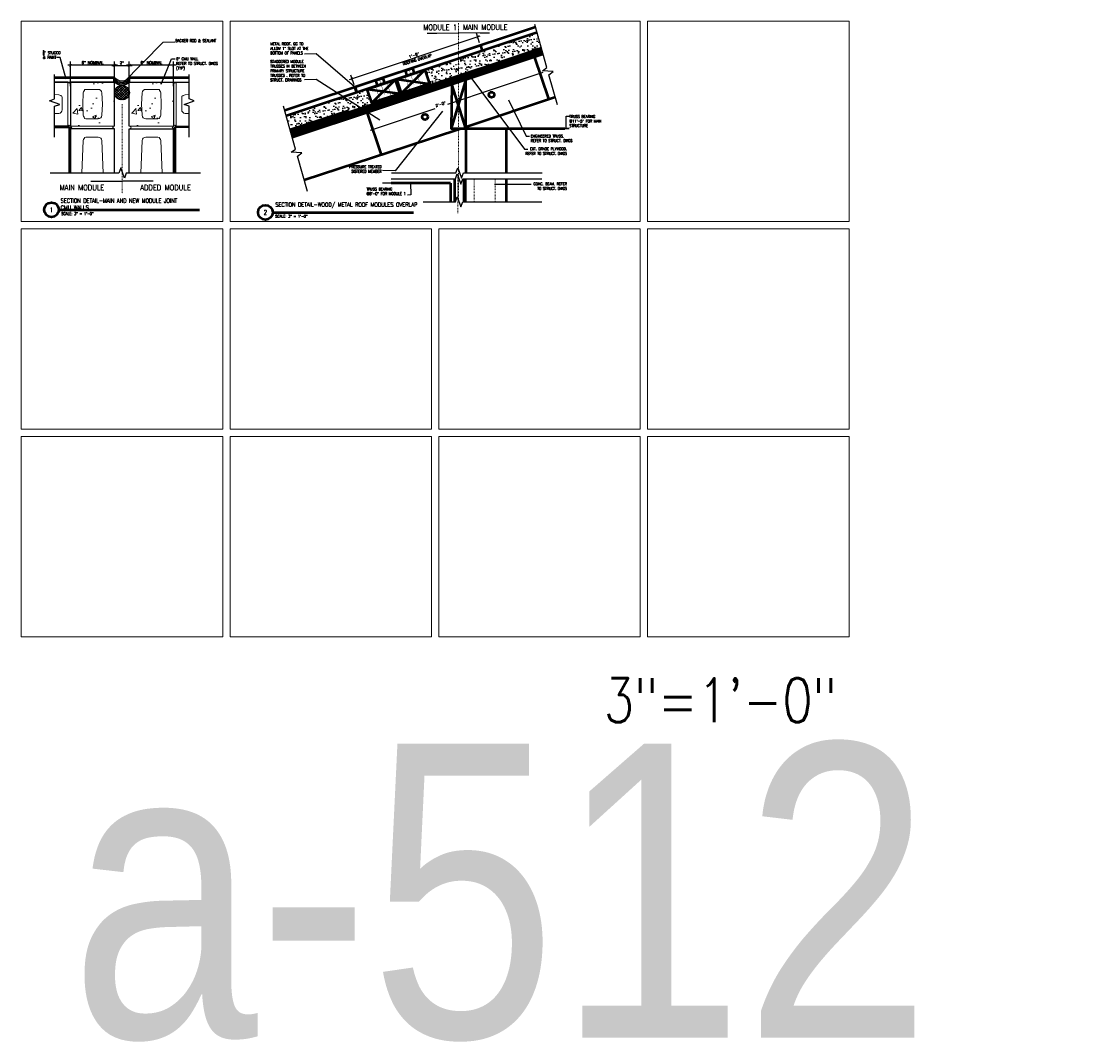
# Model space of a CAD drawing. Header units: inches. Extents: x -3803 to 30266, y -3756 to 4522.
# Tile 31 of 47: x 26851 to 26996, y 3425 to 3564. Entities that reach past the tile are written whole.
import ezdxf

# ---------------------------------------------------------------- set-up
doc = ezdxf.new("R2010")
doc.units = ezdxf.units.IN
doc.header["$LTSCALE"] = 0.011
doc.header["$MEASUREMENT"] = 0
doc.header["$PDMODE"] = 1
doc.linetypes.add('CENTER', pattern=[2, 1.25, -0.25, 0.25, -0.25])
doc.linetypes.add('DGN Style 3', pattern=[2.233833, 1.595595, -0.638238])
doc.layers.get('0').update_dxf_attribs({"linetype": 'CONTINUOUS'})
doc.layers.get('Defpoints').update_dxf_attribs({"linetype": 'CONTINUOUS'})
for name, color, linetype in [('A-elev-8', 8, 'CONTINUOUS'), ('Hatch', 254, 'CONTINUOUS'), ('Object', 7, 'CONTINUOUS'), ('TEXT', 2, 'CONTINUOUS')]:
    doc.layers.add(name, color=color, linetype=linetype)
for name, color, linetype, lineweight in [('A-STAIRS', 3, 'CONTINUOUS', 0), ('A-STRC-IDEN-48', 144, 'CONTINUOUS', 50), ('G-DIM', 9, 'CONTINUOUS', 18), ('G-NOTE', 134, 'CONTINUOUS', 18), ('G-PEN0', 174, 'CONTINUOUS', 13), ('G-PEN1', 214, 'CONTINUOUS', 18), ('G-PEN2', 8, 'CONTINUOUS', 25), ('G-PEN3', 2, 'CONTINUOUS', 35), ('G-PEN4', 4, 'CONTINUOUS', 50), ('Panels', 6, 'CONTINUOUS', 50)]:
    doc.layers.add(name, color=color, linetype=linetype, lineweight=lineweight)
doc.layers.add('MS_NONPLOT', color=7, linetype='CONTINUOUS', lineweight=0, plot=False)
doc.styles.add('ROM_SML_004', font='ROMANS.shx', dxfattribs={"width": 0.8, "height": 0.375})
doc.styles.add('ROMANS', font='romans.shx')
doc.styles.add('ROMANS-LRG', font='romans.shx', dxfattribs={"width": 0.75, "height": 0.1875})
doc.styles.add('ROMANS_SML_012', font='ROMANS.shx', dxfattribs={"width": 0.8, "height": 1.125})
doc.dimstyles.new('DIM_004', dxfattribs={"dimscale": 4, "dimtxt": 0.09375, "dimasz": 0.09375, "dimexe": 0.125, "dimexo": 0.09375, "dimgap": 0.03125, "dimtad": 1, "dimdec": 4, "dimrnd": 0.0625, "dimzin": 15, "dimdsep": 46, "dimlunit": 4, "dimtxsty": 'ROMANS', "dimblk1": 'ARCHTICK', "dimblk2": 'ARCHTICK', "dimsah": 1, "dimcen": 0.0625, "dimdle": 0.09375, "dimclrd": 256, "dimclre": 256, "dimclrt": 134, "dimadec": 0, "dimazin": 0, "dimtfac": 1, "dimtdec": 4, "dimtix": 1, "dimtmove": 2, "dimatfit": 3, "dimldrblk": 'ARCHTICK', "dimfxl": 1, "dimtvp": 1.2, "dimfrac": 2, "dimtolj": 1, "dimtzin": 15, "dimarcsym": 0})
doc.dimstyles.new('DIM_004 Leader', dxfattribs={"dimscale": 4, "dimtxt": 0.09375, "dimasz": 0.09375, "dimexe": 0.125, "dimexo": 0.09375, "dimgap": 0.03125, "dimtad": 0, "dimjust": 2, "dimdec": 4, "dimrnd": 0.0625, "dimzin": 15, "dimdsep": 46, "dimlunit": 4, "dimtxsty": 'ROMANS', "dimcen": 0.0625, "dimdle": 0.09375, "dimclrd": 256, "dimclre": 256, "dimclrt": 256, "dimadec": 0, "dimazin": 0, "dimtfac": 1, "dimtdec": 4, "dimtix": 1, "dimtmove": 2, "dimatfit": 3, "dimfxl": 1, "dimtvp": 1.2, "dimfrac": 2, "dimtolj": 1, "dimtzin": 15, "dimarcsym": 0})

# ---------------------------------------------------------------- blocks, each defined once
blk = doc.blocks.new('_ArchTick')
at = {"color": 0, "linetype": 'ByBlock', "const_width": 0.15}
blk.add_lwpolyline([(-0.5, -0.5), (0.5, 0.5)], dxfattribs=at)
blk = doc.blocks.new('*D240')
at = {"layer": 'Defpoints', "color": 0, "ltscale": 10, "transparency": 16777216}
for p in [(-20.7, -5.99), (-20.7, -9.21), (-14.7, -9.21)]:
    blk.add_point(p, dxfattribs=at)
at = {"layer": 'G-DIM', "lineweight": -2, "ltscale": 10, "transparency": 16777216}
for p, q in [((-20.7, -8.83), (-20.7, -5.49)), ((-14.7, -8.83), (-14.7, -5.49)), ((-14.32, -5.99), (-21.07, -5.99))]:
    blk.add_line(p, q, dxfattribs=at)
at = {"layer": 'G-DIM', "lineweight": -2, "ltscale": 10, "transparency": 16777216, "xscale": 0.375, "yscale": 0.375, "zscale": 0.375, "rotation": 180}
blk.add_blockref('_ArchTick', (-20.7, -5.99), dxfattribs=at)
at = {"layer": 'G-DIM', "lineweight": -2, "ltscale": 10, "transparency": 16777216, "xscale": 0.375, "yscale": 0.375, "zscale": 0.375}
blk.add_blockref('_ArchTick', (-14.7, -5.99), dxfattribs=at)
at = {"layer": 'G-DIM', "color": 134, "ltscale": 10, "transparency": 16777216, "insert": (-17.7, -5.64), "char_height": 0.375, "attachment_point": 5, "style": 'ROMANS'}
blk.add_mtext('\\A1;6" NOMINAL', dxfattribs=at)
blk = doc.blocks.new('*D241')
at = {"layer": 'Defpoints', "color": 0, "ltscale": 10, "transparency": 16777216}
for p in [(-12.7, -6.01), (-14.7, -9.21), (-12.7, -9.21)]:
    blk.add_point(p, dxfattribs=at)
at = {"layer": 'G-DIM', "lineweight": -2, "ltscale": 10, "transparency": 16777216}
for p, q in [((-14.7, -8.83), (-14.7, -5.51)), ((-12.7, -8.83), (-12.7, -5.51)), ((-15.07, -6.01), (-12.32, -6.01))]:
    blk.add_line(p, q, dxfattribs=at)
at = {"layer": 'G-DIM', "lineweight": -2, "ltscale": 10, "transparency": 16777216, "xscale": 0.375, "yscale": 0.375, "zscale": 0.375, "rotation": 180}
blk.add_blockref('_ArchTick', (-14.7, -6.01), dxfattribs=at)
at = {"layer": 'G-DIM', "lineweight": -2, "ltscale": 10, "transparency": 16777216, "xscale": 0.375, "yscale": 0.375, "zscale": 0.375}
blk.add_blockref('_ArchTick', (-12.7, -6.01), dxfattribs=at)
at = {"layer": 'G-DIM', "color": 134, "ltscale": 10, "transparency": 16777216, "insert": (-13.7, -5.66), "char_height": 0.375, "attachment_point": 5, "style": 'ROMANS'}
blk.add_mtext('\\A1;2"', dxfattribs=at)
blk = doc.blocks.new('*D242')
at = {"layer": 'Defpoints', "color": 0, "ltscale": 10, "transparency": 16777216}
for p in [(-12.7, -5.99), (-12.7, -9.21), (-6.7, -9.21)]:
    blk.add_point(p, dxfattribs=at)
at = {"layer": 'G-DIM', "lineweight": -2, "ltscale": 10, "transparency": 16777216}
for p, q in [((-12.7, -8.83), (-12.7, -5.49)), ((-6.7, -8.83), (-6.7, -5.49)), ((-6.33, -5.99), (-13.07, -5.99))]:
    blk.add_line(p, q, dxfattribs=at)
at = {"layer": 'G-DIM', "lineweight": -2, "ltscale": 10, "transparency": 16777216, "xscale": 0.375, "yscale": 0.375, "zscale": 0.375, "rotation": 180}
blk.add_blockref('_ArchTick', (-12.7, -5.99), dxfattribs=at)
at = {"layer": 'G-DIM', "lineweight": -2, "ltscale": 10, "transparency": 16777216, "xscale": 0.375, "yscale": 0.375, "zscale": 0.375}
blk.add_blockref('_ArchTick', (-6.7, -5.99), dxfattribs=at)
at = {"layer": 'G-DIM', "color": 134, "ltscale": 10, "transparency": 16777216, "insert": (-9.7, -5.64), "char_height": 0.375, "attachment_point": 5, "style": 'ROMANS'}
blk.add_mtext('\\A1;6" NOMINAL', dxfattribs=at)
blk = doc.blocks.new('*D307')
at = {"lineweight": -2, "ltscale": 10, "transparency": 16777216}
for p, q in [((26922.12, 3557.42), (26909.17, 3553.1)), ((26921.8, 3557.21), (26921.93, 3556.83)), ((26898.66, 3549.59), (26907.5, 3552.54)), ((26899.04, 3549.61), (26899.17, 3549.23))]:
    blk.add_line(p, q, dxfattribs=at)
at = {"layer": 'Defpoints', "color": 0, "ltscale": 10, "transparency": 16777216}
for p in [(26921.68, 3557.56), (26921.77, 3557.3), (26898.92, 3549.97)]:
    blk.add_point(p, dxfattribs=at)
at = {"lineweight": -2, "ltscale": 10, "transparency": 16777216, "xscale": 0.375, "yscale": 0.375, "zscale": 0.375}
for p, rotation in [((26921.77, 3557.3), 18.4566740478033), ((26899.01, 3549.71), 198.4566740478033)]:
    blk.add_blockref('_ArchTick', p, dxfattribs=dict(at, rotation=rotation))
at = {"color": 134, "ltscale": 10, "transparency": 16777216, "insert": (26908.23, 3553.12), "char_height": 0.375, "attachment_point": 5, "rotation": 18.4567, "style": 'ROMANS'}
blk.add_mtext('\\A1;2\'-0"', dxfattribs=at)
blk = doc.blocks.new('*D308')
at = {"lineweight": -2, "ltscale": 10, "transparency": 16777216}
for p, q in [((26895.82, 3556.48), (26913.61, 3562.41)), ((26913.53, 3561.47), (26913.1, 3562.77)), ((26896.45, 3555.78), (26896.02, 3557.07))]:
    blk.add_line(p, q, dxfattribs=at)
at = {"layer": 'Defpoints', "color": 0, "ltscale": 10, "transparency": 16777216}
for p in [(26913.26, 3562.29), (26913.65, 3561.12), (26896.57, 3555.42)]:
    blk.add_point(p, dxfattribs=at)
at = {"lineweight": -2, "ltscale": 10, "transparency": 16777216, "xscale": 0.375, "yscale": 0.375, "zscale": 0.375}
for p, rotation in [((26913.26, 3562.29), 18.43494882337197), ((26896.18, 3556.6), 198.434948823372)]:
    blk.add_blockref('_ArchTick', p, dxfattribs=dict(at, rotation=rotation))
at = {"color": 134, "ltscale": 10, "transparency": 16777216, "insert": (26904.61, 3559.78), "char_height": 0.375, "attachment_point": 5, "rotation": 18.4349, "style": 'ROMANS'}
blk.add_mtext('\\A1;1\'-6"', dxfattribs=at)
blk = doc.blocks.new('T')
at = {"layer": 'A-elev-8', "ltscale": 10, "true_color": 0xc7c8ca}
h = blk.add_hatch(dxfattribs=at)
h.set_pattern_fill('ANSI37', color=9, scale=2)
h.set_pattern_definition([(45, (-33031.81022, -3562.8569), (-0.1767766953, 0.1767766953), []), (135, (-33031.81022, -3562.8569), (-0.1767766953, -0.1767766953), [])])
h.paths.add_polyline_path([(-12.70992, -9.91709), (-12.70992, -9.49351, 0.898610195), (-14.68724, -9.7053, 0.898610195)])
at = {"layer": 'G-PEN0'}
h = blk.add_hatch(dxfattribs=at)
h.set_pattern_fill('AR-CONC', color=256, scale=0.75, style=0)
h.set_pattern_definition([(50, (-32138.642, -3674.6086), (5.37945137, -0.470641), [0.5625, -6.1875]), (355, (-32138.642, -3674.6086), (-1.040635, 5.641441), [0.45, -4.95]), (100.451444, (-32138.194, -3674.648), (4.33881635, 5.1707999), [0.4780514, -5.2585658]), (46.1842, (-32138.642, -3673.1086), (8.00431, -1.2413946), [0.84375, -9.28125]), (96.635635, (-32137.975, -3673.212), (7.0099646, 7.3058895), [0.7170776, -7.8878532]), (351.184164, (-32138.642, -3673.1086), (7.0099646, 7.3058895), [0.675, -7.425]), (21, (-32137.892, -3673.4836), (4.4768029, -3.0196417), [0.5625, -6.1875]), (326, (-32137.892, -3673.4836), (1.824865, 5.4386253), [0.45, -4.95]), (71.451445, (-32137.519, -3673.735), (6.3016678, 2.41898365), [0.4780514, -5.2585658]), (37.5, (-32138.6421, -3674.6086), (0.09119891, 2.4967039), [0, -4.89, 0, -5.025, 0, -4.96875]), (7.5, (-32138.6421, -3674.6086), (1.97302153, 2.95808784), [0, -2.865, 0, -4.7775, 0, -1.89375]), (327.5, (-32140.3146, -3674.6086), (4.00366827, -0.16916154), [0, -1.875, 0, -5.85, 0, -7.7625]), (317.5, (-32141.0646, -3674.6086), (4.37389627, 0.75078737), [0, -2.4375, 0, -3.885, 0, -5.5125])])
h.paths.add_polyline_path([(-20.69996, -14.26219), (-14.75067, -14.26809), (-14.75067, -8.26878), (-20.67727, -8.24482)])
h = blk.add_hatch(dxfattribs=at)
h.set_pattern_fill('AR-CONC', color=256, scale=0.75, style=0)
h.set_pattern_definition([(50, (-32130.642, -3674.6086), (5.37945137, -0.470641), [0.5625, -6.1875]), (355, (-32130.642, -3674.6086), (-1.040635, 5.641441), [0.45, -4.95]), (100.451444, (-32130.194, -3674.648), (4.33881635, 5.1707999), [0.4780514, -5.2585658]), (46.1842, (-32130.642, -3673.1086), (8.00431, -1.2413946), [0.84375, -9.28125]), (96.635635, (-32129.975, -3673.212), (7.0099646, 7.3058895), [0.7170776, -7.8878532]), (351.184164, (-32130.642, -3673.1086), (7.0099646, 7.3058895), [0.675, -7.425]), (21, (-32129.892, -3673.4836), (4.4768029, -3.0196417), [0.5625, -6.1875]), (326, (-32129.892, -3673.4836), (1.824865, 5.4386253), [0.45, -4.95]), (71.451445, (-32129.519, -3673.735), (6.3016678, 2.41898365), [0.4780514, -5.2585658]), (37.5, (-32130.6422, -3674.6086), (0.09119891, 2.4967039), [0, -4.89, 0, -5.025, 0, -4.96875]), (7.5, (-32130.6422, -3674.6086), (1.97302153, 2.95808784), [0, -2.865, 0, -4.7775, 0, -1.89375]), (327.5, (-32132.3147, -3674.6086), (4.00366827, -0.16916154), [0, -1.875, 0, -5.85, 0, -7.7625]), (317.5, (-32133.0647, -3674.6086), (4.37389627, 0.75078737), [0, -2.4375, 0, -3.885, 0, -5.5125])])
h.paths.add_polyline_path([(-12.7, -14.26219), (-6.75071, -14.26809), (-6.75071, -8.26878), (-12.67732, -8.24482)])
at = {"ltscale": 10}
for p, q in [((-22.85711, -8.26878), (-14.7, -8.26878)), ((-12.7, -8.26878), (-4.54289, -8.26878))]:
    blk.add_line(p, q, dxfattribs=at)
at = {"layer": 'A-elev-8', "ltscale": 10}
blk.add_circle((-13.68724, -9.7053), 1, dxfattribs=at)
for centre in [(-13.70088, -7.41547), (-13.7, -6.82902), (-13.7, -7.20931), (-13.69539, -7.0352)]:
    blk.add_arc(centre, 1.2899, 219.1717223, 320.8282777, dxfattribs=at)
at = {"layer": 'G-NOTE', "linetype": 'CENTER'}
blk.add_line((-13.67732, -11.26221), (-13.67732, -23.48808), dxfattribs=at)
at = {"layer": 'G-PEN1', "linetype": 'Continuous'}
for p, q in [((-21.08086, -14.26219), (-21.08086, -8.26878)), ((-20.69996, -14.26219), (-20.69996, -8.26878)), ((-20.69996, -8.26878), (-20.69996, -14.26219)), ((-6.70004, -14.26219), (-6.70004, -8.26878)), ((-6.70004, -8.26878), (-6.70004, -14.26219)), ((-6.31914, -14.26219), (-6.31914, -8.26878)), ((-20.69996, -14.26219), (-14.7, -14.26219)), ((-6.70004, -14.26219), (-12.7, -14.26219)), ((-14.84133, -14.64309), (-20.69996, -14.64309)), ((-12.55867, -14.64309), (-6.70004, -14.64309))]:
    blk.add_line(p, q, dxfattribs=at)
at = {"layer": 'G-PEN1'}
for p, q in [((-22.85711, -9.97668), (-22.30525, -9.9992)), ((-22.30525, -9.9992), (-22.1611, -10.03942)), ((-22.1611, -10.03942), (-22.01477, -10.11644)), ((-19.03146, -11.26548), (-18.96953, -9.74839)), ((-18.96953, -9.74839), (-18.92932, -9.60424)), ((-18.92932, -9.60424), (-18.8523, -9.4579)), ((-18.8523, -9.4579), (-18.8105, -9.40268)), ((-18.8105, -9.40268), (-18.78801, -9.30443)), ((-18.78801, -9.30443), (-18.59519, -9.26878)), ((-18.59519, -9.26878), (-16.93001, -9.26878)), ((-16.93001, -9.26878), (-16.75337, -9.30102)), ((-16.75337, -9.30102), (-16.58374, -9.40809)), ((-16.58374, -9.40809), (-16.48067, -9.54353)), ((-16.48067, -9.54353), (-16.43042, -9.74839)), ((-16.43042, -9.74839), (-16.3685, -11.26548)), ((-10.96958, -9.74839), (-11.0315, -11.26548)), ((-10.91933, -9.54353), (-10.96958, -9.74839)), ((-10.81626, -9.40809), (-10.91933, -9.54353)), ((-10.64663, -9.30102), (-10.81626, -9.40809)), ((-10.46999, -9.26878), (-10.64663, -9.30102)), ((-8.80481, -9.26878), (-10.46999, -9.26878)), ((-8.61199, -9.30443), (-8.80481, -9.26878)), ((-8.5895, -9.40268), (-8.61199, -9.30443)), ((-8.5477, -9.4579), (-8.5895, -9.40268)), ((-8.47068, -9.60424), (-8.5477, -9.4579)), ((-8.43047, -9.74839), (-8.47068, -9.60424)), ((-8.36854, -11.26548), (-8.43047, -9.74839)), ((-5.2389, -10.03942), (-5.38523, -10.11644)), ((-5.09475, -9.9992), (-5.2389, -10.03942)), ((-4.54289, -9.97668), (-5.09475, -9.9992)), ((-22.01477, -10.11644), (-21.95954, -10.15824)), ((-21.95954, -10.15824), (-21.86129, -10.18072)), ((-21.86129, -10.18072), (-21.82564, -10.37355)), ((-21.82564, -10.37355), (-21.82564, -12.03873)), ((-19.03146, -11.26548), (-18.96953, -12.78258)), ((-16.43042, -12.78258), (-16.3685, -11.26548)), ((-10.96958, -12.78258), (-11.0315, -11.26548)), ((-8.36854, -11.26548), (-8.43047, -12.78258)), ((-5.53871, -10.18072), (-5.57436, -10.37355)), ((-5.57436, -10.37355), (-5.57436, -12.03873)), ((-5.44046, -10.15824), (-5.53871, -10.18072)), ((-5.38523, -10.11644), (-5.44046, -10.15824)), ((-22.30525, -12.53831), (-22.85711, -12.56084)), ((-22.10039, -12.48807), (-22.30525, -12.53831)), ((-21.96495, -12.385), (-22.10039, -12.48807)), ((-21.85788, -12.21536), (-21.96495, -12.385)), ((-21.82564, -12.03873), (-21.85788, -12.21536)), ((-18.96953, -12.78258), (-18.92932, -12.92673)), ((-18.92932, -12.92673), (-18.8523, -13.07306)), ((-16.58374, -13.12288), (-16.48067, -12.98744)), ((-16.48067, -12.98744), (-16.43042, -12.78258)), ((-10.91933, -12.98744), (-10.96958, -12.78258)), ((-10.81626, -13.12288), (-10.91933, -12.98744)), ((-8.47068, -12.92673), (-8.5477, -13.07306)), ((-8.43047, -12.78258), (-8.47068, -12.92673)), ((-5.57436, -12.03873), (-5.54212, -12.21536)), ((-5.54212, -12.21536), (-5.43505, -12.385)), ((-5.43505, -12.385), (-5.29961, -12.48807)), ((-5.29961, -12.48807), (-5.09475, -12.53831)), ((-5.09475, -12.53831), (-4.54289, -12.56084)), ((-18.8523, -13.07306), (-18.8105, -13.12829)), ((-18.8105, -13.12829), (-18.78801, -13.22654)), ((-18.78801, -13.22654), (-18.59519, -13.26219)), ((-18.59519, -13.26219), (-16.93001, -13.26219)), ((-16.93001, -13.26219), (-16.75337, -13.22995)), ((-16.75337, -13.22995), (-16.58374, -13.12288)), ((-10.64663, -13.22995), (-10.81626, -13.12288)), ((-10.46999, -13.26219), (-10.64663, -13.22995)), ((-8.80481, -13.26219), (-10.46999, -13.26219)), ((-8.61199, -13.22654), (-8.80481, -13.26219)), ((-8.5895, -13.12829), (-8.61199, -13.22654)), ((-8.5477, -13.07306), (-8.5895, -13.12829)), ((-18.8105, -15.90268), (-18.78801, -15.80443)), ((-18.78801, -15.80443), (-18.59519, -15.76878)), ((-18.59519, -15.76878), (-16.93001, -15.76878)), ((-16.93001, -15.76878), (-16.75337, -15.80102)), ((-16.75337, -15.80102), (-16.58374, -15.90809)), ((-10.64663, -15.80102), (-10.81626, -15.90809)), ((-10.46999, -15.76878), (-10.64663, -15.80102)), ((-8.80481, -15.76878), (-10.46999, -15.76878)), ((-8.61199, -15.80443), (-8.80481, -15.76878)), ((-8.5895, -15.90268), (-8.61199, -15.80443)), ((-19.14914, -20.64857), (-18.96953, -16.24839)), ((-18.96953, -16.24839), (-18.92932, -16.10424)), ((-18.92932, -16.10424), (-18.8523, -15.9579)), ((-18.8523, -15.9579), (-18.8105, -15.90268)), ((-16.58374, -15.90809), (-16.48067, -16.04353)), ((-16.48067, -16.04353), (-16.43042, -16.24839)), ((-16.43042, -16.24839), (-16.25082, -20.64857)), ((-10.96958, -16.24839), (-11.14918, -20.64857)), ((-10.91933, -16.04353), (-10.96958, -16.24839)), ((-10.81626, -15.90809), (-10.91933, -16.04353)), ((-8.5477, -15.9579), (-8.5895, -15.90268)), ((-8.47068, -16.10424), (-8.5477, -15.9579)), ((-8.43047, -16.24839), (-8.47068, -16.10424)), ((-8.25086, -20.64857), (-8.43047, -16.24839))]:
    blk.add_line(p, q, dxfattribs=at)
at = {"layer": 'G-PEN2'}
for p, q in [((-21.08086, -8.26878), (-22.85711, -8.26878)), ((-6.31914, -8.26878), (-4.54289, -8.26878)), ((-21.07496, -14.26219), (-22.85711, -14.26219)), ((-6.32504, -14.26219), (-4.54289, -14.26219)), ((-20.69996, -20.64857), (-20.69996, -14.64309)), ((-6.70004, -20.64857), (-6.70004, -14.64309))]:
    blk.add_line(p, q, dxfattribs=at)
at = {"layer": 'G-PEN2', "flags": 128}
for points in [[(-14.7, -14.26219), (-14.7, -8.26219), (-20.69996, -8.26878), (-20.69996, -14.26219)], [(-12.7, -14.26219), (-12.7, -8.26219), (-6.70004, -8.26878), (-6.70004, -14.26219)], [(-14.7, -20.64857), (-14.7, -14.64309), (-20.69996, -14.64309), (-20.69996, -20.64857)], [(-12.7, -20.64857), (-12.7, -14.64309), (-6.70004, -14.64309), (-6.70004, -20.64857)]]:
    blk.add_lwpolyline(points, dxfattribs=at)
at = {"layer": 'G-PEN2'}
for centre, start, end in [((-20.88746, -8.17944), 205.4761012, 334.5238982), ((-6.51254, -8.17944), 205.4761018, 334.5238988), ((-14.75199, -14.45559), 115.4761012, 244.5238982), ((-12.64801, -14.45559), 295.4761018, 64.5238988)]:
    blk.add_arc(centre, 0.2077, start, end, dxfattribs=at)
at = {"layer": 'G-PEN2', "extrusion": (0, 0, -1)}
for centre, start, end in [((20.88746, -14.35152), 25.4761015, 154.5238985), ((20.78929, -14.45559), 115.4761015, 244.5238985), ((6.61071, -14.45559), 295.4761015, 64.5238985), ((6.51254, -14.35152), 25.4761015, 154.5238985)]:
    blk.add_arc(centre, 0.2077, start, end, dxfattribs=at)
at = {"layer": 'G-PEN4', "ltscale": 10}
for p, q in [((-22.85711, -7.64378), (-14.7, -7.64378)), ((-14.7033, -8.26219), (-14.7, -7.64378)), ((-12.7, -7.64378), (-4.54289, -7.64378)), ((-12.7, -8.26878), (-12.7, -7.64378)), ((-22.85746, -14.38719), (-20.82496, -14.39275)), ((-20.82496, -14.39275), (-20.82496, -20.64857)), ((-4.54289, -14.38731), (-6.52967, -14.39275)), ((-6.52967, -14.39275), (-6.52967, -20.64857))]:
    blk.add_line(p, q, dxfattribs=at)
at = {"layer": 'Object', "linetype": 'Continuous'}
for points in [[(-22.85711, -15.77727), (-22.85711, -11.56086), (-22.17024, -11.31086), (-23.54398, -10.81086), (-22.85711, -10.56086), (-22.85711, -7.22863)], [(-4.54289, -15.77727), (-4.54289, -11.56086), (-5.22976, -11.31086), (-3.85602, -10.81086), (-4.54289, -10.56086), (-4.54289, -7.22863)], [(-3.02727, -20.64857), (-13.11778, -20.64857), (-13.36778, -21.33544), (-13.86778, -19.9617), (-14.11778, -20.64857), (-23.48406, -20.64857)]]:
    blk.add_lwpolyline(points, dxfattribs=at)
at = {"layer": 'G-NOTE', "attachment_point": 1, "style": 'ROM_SML_004'}
for s, width, gutter_width, insert, char_height in [('BACKER ROD & SEALANT', 5.8915306, 1.875, (-6.4432, -2.45982), 0.375), ('\\A1;{\\H0.7x;\\S5/8;}" STUCCO\\P& PAINT', 5.8915306, 1.875, (-24.45102, -3.97251), 0.375), ('6" CMU WALL\\PREFER TO STRUCT. DWGS (TYP)', 5.8915306, 1.875, (-6.32886, -4.93305), 0.375), ('MAIN MODULE', 11.7830611, 3.75, (-22.17134, -22.24875), 0.75), ('ADDED MODULE', 11.7830611, 3.75, (-11.21417, -22.25465), 0.75)]:
    blk.add_mtext_dynamic_manual_height_columns(s, width=width, gutter_width=gutter_width, heights=[0], dxfattribs=dict(at, insert=insert, char_height=char_height))
at = {"layer": 'G-DIM', "ltscale": 10}
for base, p1, p2, picture, middle in [((-20.69996, -5.98969), (-14.7, -9.20914), (-20.69996, -9.20914), '*D240', (-17.69998, -5.64148)), ((-12.7, -5.98969), (-6.70004, -9.20914), (-12.7, -9.20914), '*D242', (-9.70002, -5.64148))]:
    dim = blk.add_linear_dim(base=base, p1=p1, p2=p2, text='<> NOMINAL', dimstyle='DIM_004', dxfattribs=at)
    dim.commit()
    dim.dimension.update_dxf_attribs({"geometry": picture, "text_midpoint": middle})
dim = blk.add_linear_dim(base=(-12.7, -6.01055), p1=(-14.7, -9.20914), p2=(-12.7, -9.20914), dimstyle='DIM_004', dxfattribs=at)
dim.commit()
dim.dimension.update_dxf_attribs({"geometry": '*D241', "text_midpoint": (-13.7, -5.66234)})
at = {"layer": 'G-NOTE'}
for points in [[(-13.68698, -8.49914), (-8.11354, -2.82981), (-6.52026, -2.79743)], [(-21.29899, -7.88887), (-22.12447, -4.93973), (-22.61363, -4.93973)], [(-8.3866, -8.54882), (-6.95735, -5.09649), (-6.46819, -5.09649)], [(-9.46219, -21.77089), (-10.75248, -21.77405), (-13.7, -21.74167)]]:
    blk.add_leader(points, dimstyle='DIM_004 Leader', override={"dimgap": 0.03125, "dimtad": 0}, dxfattribs=at)
blk.add_leader([(-17.93781, -21.77089), (-16.64752, -21.77405), (-13.7, -21.74167)], dimstyle='DIM_004 Leader', dxfattribs=at)

msp = doc.modelspace()

# ---------------------------------------------------------------- hatches: boundary and pattern name
at = {"layer": 'A-STAIRS', "ltscale": 10, "true_color": 0xc7c8ca}
h = msp.add_hatch(dxfattribs=at)
h.set_pattern_fill('ANSI31', color=9)
h.set_pattern_definition([(45, (-2854.52695, -238.50855), (-0.08838834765, 0.08838834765), [])])
h.paths.add_polyline_path([(26922.1473518, 3559.9967767), (26921.9464447, 3560.720377), (26887.8455401, 3549.3534088), (26888.0464472, 3548.6298085)])
at = {"layer": 'Hatch', "ltscale": 10, "true_color": 0xc7c8ca}
h = msp.add_hatch(dxfattribs=at)
h.set_pattern_fill('AR-SAND', color=9, scale=0.5)
h.set_pattern_definition([(37.5, (26893.757, 3542.85396), (-0.031497, 0.963412), [0, -0.76, 0, -0.85, 0, -0.8125]), (7.5, (26893.757, 3542.854), (0.88489, 1.411073), [0, -0.41, 0, -0.685, 0, -0.2625]), (327.5, (26893.142, 3542.854), (1.55707, 0.00283), [0, -0.25, 0, -0.9, 0, -1.175]), (317.5, (26893.142, 3542.854), (1.503063, 0.43884), [0, -0.125, 0, -0.59, 0, -0.675])])
h.paths.add_polyline_path([(26906.0579584, 3557.7959232), (26921.3437234, 3562.8911782), (26921.8990389, 3560.891117), (26906.6904139, 3555.8985566)])
h = msp.add_hatch(dxfattribs=at)
h.set_pattern_fill('AR-SAND', color=9, scale=0.5)
h.set_pattern_definition([(37.5, (26870.6446, 3535.1498), (-0.031497, 0.963412), [0, -0.76, 0, -0.85, 0, -0.8125]), (7.5, (26870.6446, 3535.1498), (0.88489, 1.411073), [0, -0.41, 0, -0.685, 0, -0.2625]), (327.5, (26870.0296, 3535.1498), (1.55707, 0.00283), [0, -0.25, 0, -0.9, 0, -1.175]), (317.5, (26870.0296, 3535.1498), (1.503063, 0.43884), [0, -0.125, 0, -0.59, 0, -0.675])])
h.paths.add_polyline_path([(26887.2428188, 3551.52421), (26898.2313212, 3555.1870441), (26898.7866366, 3553.1869829), (26887.7700859, 3549.6251699)])

# ---------------------------------------------------------------- linework, layer by layer
at = {"color": 3, "ltscale": 10}
for p, q in [((26887.8455401, 3549.3534088), (26921.9464447, 3560.720377)), ((26911.9684602, 3556.6038128), (26922.1473518, 3559.9967767))]:
    msp.add_line(p, q, dxfattribs=at)
at = {"ltscale": 10}
msp.add_line((26911.6482035, 3550.0665392), (26911.6482035, 3543.7691522), dxfattribs=at)
at = {"layer": 'A-STRC-IDEN-48'}
for p, q in [((26856.290929, 3538.7619555), (26875.4286752, 3538.7619555)), ((26885.3898124, 3538.4074307), (26904.5275586, 3538.4074307))]:
    msp.add_line(p, q, dxfattribs=at)
for centre in [(26855.290929, 3538.7619555), (26884.3898124, 3538.4074307)]:
    msp.add_circle(centre, 1, dxfattribs=at)
at = {"layer": 'G-NOTE', "linetype": 'CENTER'}
for p, q in [((26910.6482035, 3564.1602413), (26910.6482035, 3539.9844677)), ((26910.5747152, 3543.3986393), (26910.5747152, 3538.2357301))]:
    msp.add_line(p, q, dxfattribs=at)
at = {"layer": 'G-PEN0', "flags": 128}
msp.add_lwpolyline([(26917.1482035, 3539.8525292), (26917.1482035, 3542.9540137), (26911.2895759, 3542.9540137), (26911.2895759, 3539.8525292)], dxfattribs=at)
at = {"layer": 'G-PEN1', "ltscale": 10}
msp.add_line((26887.8360859, 3549.4383072), (26921.9369905, 3560.8052754), dxfattribs=at)
at = {"layer": 'G-PEN1', "linetype": 'Continuous'}
msp.add_line((26911.2895759, 3542.9540137), (26917.1482035, 3542.9540137), dxfattribs=at)
at = {"layer": 'G-PEN1', "linetype": 'DGN Style 3'}
for p, q in [((26912.7895759, 3542.9540137), (26912.7895759, 3539.8525292)), ((26915.6482035, 3542.9540137), (26915.6482035, 3539.8525292))]:
    msp.add_line(p, q, dxfattribs=at)
at = {"layer": 'G-PEN2'}
for p, q in [((26911.2895759, 3542.9540137), (26911.2895759, 3539.8525292)), ((26917.1482035, 3542.9540137), (26917.1482035, 3539.8525292))]:
    msp.add_line(p, q, dxfattribs=at)
at = {"layer": 'G-PEN3', "const_width": 0.0239}
for points in [[(26892.4873495, 3551.1102123), (26921.8920035, 3560.9164561)], [(26887.8159708, 3549.4599075), (26914.5599212, 3558.3788255)]]:
    msp.add_lwpolyline(points, dxfattribs=at)
at = {"layer": 'G-PEN3', "ltscale": 10, "const_width": 0.05}
for points in [[(26904.0113866, 3557.9771841), (26903.7742158, 3557.8981271)], [(26904.0113866, 3557.9771841), (26903.7742158, 3557.8981271)], [(26903.8928012, 3557.9376556), (26904.6067312, 3555.7958656)], [(26899.9794826, 3556.6332161), (26899.7423118, 3556.5541591)], [(26899.8608972, 3556.5936876), (26900.5748272, 3554.4518976)], [(26903.4851736, 3556.9826114), (26903.2480027, 3556.9035545)], [(26903.3665881, 3556.9430829), (26904.4275499, 3553.8992913)], [(26904.8078516, 3557.4235041), (26905.0450225, 3557.502561)], [(26904.8078516, 3557.4235041), (26905.0450225, 3557.502561)], [(26904.9264371, 3557.4630326), (26905.9039426, 3554.3914222)], [(26899.4532695, 3555.6386434), (26899.2160987, 3555.5595865)], [(26899.4532695, 3555.6386434), (26899.2160987, 3555.5595865)], [(26899.3346841, 3555.5991149), (26900.3956459, 3552.5553233)], [(26900.7759476, 3556.0795361), (26901.0131184, 3556.158593)], [(26900.894533, 3556.1190646), (26901.8720386, 3553.0474542)]]:
    msp.add_lwpolyline(points, dxfattribs=at)
at = {"layer": 'G-PEN4', "ltscale": 10}
for p, q in [((26922.9259671, 3553.8354798), (26920.9975139, 3559.6134974)), ((26906.0579584, 3557.7959232), (26902.8956807, 3554.6336455)), ((26902.0260544, 3556.4519552), (26898.8637767, 3553.2896775)), ((26902.2632252, 3556.5310121), (26906.6904139, 3555.8985566)), ((26911.6482035, 3556.4970606), (26909.6482035, 3549.8279205)), ((26898.2313212, 3555.1870441), (26902.6532618, 3554.5703327)), ((26911.6482035, 3549.8279205), (26909.7607258, 3555.8679013)), ((26911.6482035, 3550.0665392), (26923.8314563, 3554.1380872)), ((26900.1621568, 3546.2475681), (26898.2381089, 3552.0270541)), ((26903.6504743, 3547.418502), (26910.9526734, 3549.8324924)), ((26911.6482035, 3549.8324924), (26911.6482035, 3543.7691522)), ((26911.6482035, 3549.8279205), (26925.110115, 3549.8299362)), ((26917.1482035, 3549.8279205), (26917.1482035, 3547.8279205)), ((26917.1482035, 3549.8003371), (26917.1482035, 3543.7691522)), ((26889.6607141, 3542.8157567), (26903.6482035, 3547.4253145)), ((26909.5747152, 3542.3979196), (26901.4778372, 3542.3981089)), ((26909.5749027, 3542.3979196), (26909.5748432, 3539.8525292)), ((26911.5747152, 3542.9540137), (26911.5747152, 3539.8525292)), ((26917.1482035, 3542.9540137), (26917.1482035, 3539.8525292))]:
    msp.add_line(p, q, dxfattribs=at)
for points in [[(26921.9464447, 3560.720377), (26887.8455401, 3549.3534088)], [(26888.0464472, 3548.6298085), (26922.1473518, 3559.9967767)], [(26902.2632252, 3556.5310121), (26906.0579584, 3557.7959232), (26906.6904139, 3555.8985566)]]:
    msp.add_lwpolyline(points, dxfattribs=at)
for points in [[(26902.2632252, 3556.5310121), (26906.0579584, 3557.7959232), (26906.6904139, 3555.8985566), (26902.8956807, 3554.6336455)], [(26903.4490793, 3557.7168662), (26904.3977626, 3558.033094), (26904.6349334, 3557.3215815), (26903.6862501, 3557.0053538)], [(26898.2313212, 3555.1870441), (26902.0260544, 3556.4519552), (26902.6585099, 3554.5545886), (26898.8637767, 3553.2896775)], [(26899.4171753, 3556.3728982), (26900.3658586, 3556.689126), (26900.6030294, 3555.9776135), (26899.6543461, 3555.6613858)]]:
    msp.add_lwpolyline(points, close=True, dxfattribs=at)
at = {"layer": 'G-PEN4', "ltscale": 10, "flags": 128}
msp.add_lwpolyline([(26911.6482035, 3549.8279205), (26911.6482035, 3556.4970606), (26909.748866, 3555.8639481), (26909.6482035, 3549.8279205)], close=True, dxfattribs=at)
at = {"layer": 'G-PEN4'}
msp.add_lwpolyline([(26910.1682462, 3539.8525292), (26910.1682462, 3542.9540137)], dxfattribs=at)
at = {"layer": 'G-PEN4', "ltscale": 10}
for centre in [(26915.1504171, 3554.4094886), (26906.0974918, 3551.3918468)]:
    msp.add_circle(centre, 0.375, dxfattribs=at)
at = {"layer": 'MS_NONPLOT'}
for points in [[(26851.1753868, 3564.4138145), (26878.5753868, 3564.4138145), (26878.5753868, 3537.1480665), (26851.1753868, 3537.1480665)], [(26879.5753868, 3564.4138145), (26935.3753864, 3564.4138145), (26935.3753864, 3537.1638145), (26879.5753868, 3537.1638145)], [(26936.3753861, 3564.4138145), (26963.7753861, 3564.4138145), (26963.7753861, 3537.1480665), (26936.3753861, 3537.1480665)], [(26851.1753868, 3536.1480665), (26878.5753868, 3536.1480665), (26878.5753868, 3508.8980665), (26851.1753868, 3508.8980665)], [(26879.5753868, 3536.1480665), (26906.9753868, 3536.1480665), (26906.9753868, 3508.8980665), (26879.5753868, 3508.8980665)], [(26907.9753864, 3536.1480665), (26935.3753864, 3536.1480665), (26935.3753864, 3508.8980665), (26907.9753864, 3508.8980665)], [(26936.3753861, 3536.1480665), (26963.7753861, 3536.1480665), (26963.7753861, 3508.8980665), (26936.3753861, 3508.8980665)], [(26851.1753868, 3507.8980665), (26878.5753868, 3507.8980665), (26878.5753868, 3480.6480665), (26851.1753868, 3480.6480665)], [(26879.5753868, 3507.8980665), (26906.9753868, 3507.8980665), (26906.9753868, 3480.6480665), (26879.5753868, 3480.6480665)], [(26907.9753864, 3507.8980665), (26935.3753864, 3507.8980665), (26935.3753864, 3480.6480665), (26907.9753864, 3480.6480665)], [(26936.3753861, 3507.8980665), (26963.7753861, 3507.8980665), (26963.7753861, 3480.6480665), (26936.3753861, 3480.6480665)]]:
    msp.add_lwpolyline(points, close=True, dxfattribs=at)
at = {"layer": 'Object', "linetype": 'Continuous'}
for points in [[(26924.1307801, 3553.046897), (26922.9411818, 3557.1376654), (26923.5361324, 3557.5623103), (26922.0787023, 3557.6765704), (26922.6736529, 3558.1012153), (26921.049231, 3563.951842)], [(26890.0977373, 3541.2417449), (26888.7593931, 3546.0620147), (26889.3543437, 3546.4866596), (26887.8969136, 3546.6009197), (26888.4918642, 3547.0255646), (26886.8674423, 3552.8761913)], [(26901.4778372, 3542.9540137), (26910.2365457, 3542.9540137), (26910.4865457, 3543.640883), (26910.9865457, 3542.2671443), (26911.2365457, 3542.9540137), (26921.9680412, 3542.9540137)], [(26901.5513255, 3543.7691522), (26910.310034, 3543.7691522), (26910.560034, 3544.4560216), (26911.060034, 3543.0822828), (26911.310034, 3543.7691522), (26922.0415295, 3543.7691522)], [(26905.8571914, 3539.8525292), (26910.2365457, 3539.8525292), (26910.4865457, 3540.5393986), (26910.9865457, 3539.1656598), (26911.2365457, 3539.8525292), (26921.9680412, 3539.8525292)]]:
    msp.add_lwpolyline(points, dxfattribs=at)
at = {"layer": 'Panels'}
for p, q in [((26921.1428164, 3563.6147786), (26896.5711254, 3555.4242149)), ((26921.3437234, 3562.8911782), (26896.8082962, 3554.7127025)), ((26913.6474248, 3561.1163147), (26887.0419118, 3552.2478104)), ((26913.6474248, 3561.1163147), (26913.8845956, 3560.4048022)), ((26913.8845956, 3560.4048022), (26887.2428188, 3551.52421)), ((26896.8082962, 3554.7127025), (26896.5711254, 3555.4242149))]:
    msp.add_line(p, q, dxfattribs=at)
for points in [[(26913.6474248, 3561.1163147), (26896.5711254, 3555.4242149), (26896.8082962, 3554.7127025)], [(26895.6765659, 3552.241374), (26887.7700859, 3549.6251699)]]:
    msp.add_lwpolyline(points, dxfattribs=at)

# ---------------------------------------------------------------- block references
msp.add_blockref('T', (26878.5753868, 3564.4138145))

# ---------------------------------------------------------------- texts
at = {"layer": 'A-STRC-IDEN-48', "char_height": 0.375, "width": 18.790885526, "attachment_point": 4, "line_spacing_factor": 0.903611, "style": 'ROMANS_SML_012'}
for s, insert in [('\\A1;\\pxsm1;{\\H1.5x;SECTION DETAIL-MAIN AND NEW MODULE JOINT\\PCMU WALLS}', (26856.5372211, 3539.5353053)), ('\\A1;\\pxsm1;{\\H1.5x;SECTION DETAIL-WOOD/ METAL ROOF MODULES OVERLAP}', (26885.736673, 3539.3730118))]:
    msp.add_mtext(s, dxfattribs=dict(at, insert=insert))
at = {"layer": 'G-NOTE', "style": 'ROM_SML_004'}
for s, width, gutter_width, insert, char_height, attachment_point in [('MODULE 1', 11.783061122, 3.75, (26905.8614339, 3563.9564645), 0.75, 1), ('MAIN MODULE', 11.783061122, 3.75, (26911.2467988, 3563.9804931), 0.75, 1), ('METAL ROOF. GC TO ALLOW 1" SLOT AT THE BOTTOM OF PANELS', 5.891530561, 1.875, (26885.052162, 3561.5253625), 0.375, 1), ('STAGGERED MODULE TRUSSES IN BETWEEN PRIMARY STRUCTURE  TRUSSES . REFER TO STRUCT. DRAWINGS', 5.891530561, 1.875, (26885.052162, 3559.1092453), 0.375, 1), ('\\pxql;TRUSS BEARING\\P@11\'-5" FOR MAIN STRUCTURE', 5.891530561, 1.875, (26931.6301686, 3551.6390737), 0.375, 3), ('\\pxql;ENGINEERED TRUSS.\\PREFER TO STRUCT. DWGS', 5.891530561, 1.875, (26926.3741936, 3548.9798517), 0.375, 3), ('EXT. GRADE PLYWOOD. REFER TO STRUCT. DWGS', 5.891530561, 1.875, (26925.3971427, 3547.2408565), 0.375, 3), ('PRESSURE TREATED SISTERED MEMBER', 5.891530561, 1.875, (26900.1932931, 3544.804631), 0.375, 3), ('CONC. BEAM. REFER\\PTO STRUCT. DWGS', 5.891530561, 1.875, (26925.3971427, 3542.4683038), 0.375, 3), ('\\pxql;TRUSS BEARING\\P@8\'-0" FOR MODULE 1', 5.891530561, 1.875, (26904.0307471, 3541.7688167), 0.375, 3)]:
    msp.add_mtext_dynamic_manual_height_columns(s, width=width, gutter_width=gutter_width, heights=[0], dxfattribs=dict(at, insert=insert, char_height=char_height, attachment_point=attachment_point))
at = {"layer": 'G-NOTE', "insert": (26903.0190479, 3558.7677679), "char_height": 0.375, "attachment_point": 1, "rotation": 17.120281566, "style": 'ROM_SML_004'}
msp.add_mtext_dynamic_manual_height_columns('ROOFING OVERLAP', width=5.891530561, gutter_width=1.875, heights=[0], dxfattribs=at)
at = {"layer": 'G-NOTE', "line_spacing_factor": 0.903611, "style": 'ROMANS_SML_012'}
for s, insert, char_height, attachment_point in [('\\A1;1', (26855.290929, 3538.7619555), 0.625, 5), ('\\A1;SCALE: 3" = 1\'-0"', (26856.6377897, 3538.2348862), 0.375, 4), ('\\A1;2', (26884.3898124, 3538.4074307), 0.625, 5), ('\\A1;SCALE: 3" = 1\'-0"', (26885.736673, 3537.8803614), 0.375, 4)]:
    msp.add_mtext(s, dxfattribs=dict(at, insert=insert, char_height=char_height, attachment_point=attachment_point))
at = {"layer": 'MS_NONPLOT', "style": 'ROMANS-LRG', "width": 0.8}
msp.add_text('3"=1\'-0"', height=6, dxfattribs=at).set_placement((26930.418869, 3469.035863))
at = {"layer": 'TEXT', "color": 2, "insert": (26857.8466572, 3466.1243874), "char_height": 39.978878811, "width": 1371.580484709, "attachment_point": 1}
msp.add_mtext('{\\fTechnic|b0|i0|c2|p2;a-512 }', dxfattribs=at)

# ---------------------------------------------------------------- dimensions: what is measured, and where the dimension line sits
at = {"ltscale": 10}
dim = msp.add_aligned_dim(p1=(26896.5711254, 3555.4242149), p2=(26913.6474248, 3561.1163147), distance=1.2381037, dimstyle='DIM_004', dxfattribs=at)
dim.commit()
dim.dimension.update_dxf_attribs({"geometry": '*D308', "text_midpoint": (26904.6076373, 3559.7751782)})
dim = msp.add_linear_dim(base=(26921.7691707, 3557.3014631), p1=(26898.923587, 3549.9680039), p2=(26921.6816739, 3557.5636223), angle=18.456674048, dimstyle='DIM_004', dxfattribs=at)
dim.commit()
dim.dimension.update_dxf_attribs({"geometry": '*D307', "text_midpoint": (26908.2349493, 3553.1185389), "dimtype": 161})

# ---------------------------------------------------------------- leaders
at = {"layer": 'G-NOTE'}
msp.add_leader([(26906.4103909, 3562.8049654), (26907.7006811, 3562.8018077), (26910.6482035, 3562.8341815)], dimstyle='DIM_004 Leader', dxfattribs=at)
for points in [[(26914.8860161, 3562.8049654), (26913.595726, 3562.8018077), (26910.6482035, 3562.8341815)], [(26896.8082962, 3555.2195929), (26891.277845, 3559.984093), (26889.6845622, 3559.9517192)], [(26899.9449641, 3550.9322455), (26891.277845, 3556.4669344), (26889.6845622, 3556.4345606)], [(26912.1824921, 3556.9280293), (26919.6246821, 3547.0246045), (26920.0754066, 3547.0246045)], [(26917.4302946, 3553.7204853), (26919.8761547, 3548.7980003), (26920.3268792, 3548.7980003)], [(26908.4678859, 3552.1988149), (26902.0162604, 3544.0454319), (26900.3262501, 3544.0989377)], [(26925.2940931, 3549.8470474), (26925.2774887, 3551.4761577), (26925.7335928, 3551.4798658)], [(26925.7227989, 3549.8299362), (26925.110115, 3549.8299362), (26925.7227989, 3549.8299362)], [(26902.2518874, 3542.3980834), (26902.5673089, 3542.3980834), (26900.3262501, 3542.3980834)], [(26904.137251, 3542.4020377), (26904.1538553, 3540.7729274), (26903.6977513, 3540.7692193)], [(26915.5311008, 3542.2581287), (26919.6246821, 3542.2520518), (26920.526131, 3542.2520518)]]:
    msp.add_leader(points, dimstyle='DIM_004 Leader', override={"dimgap": 0.03125, "dimtad": 0}, dxfattribs=at)

doc.saveas('drawing.dxf')
